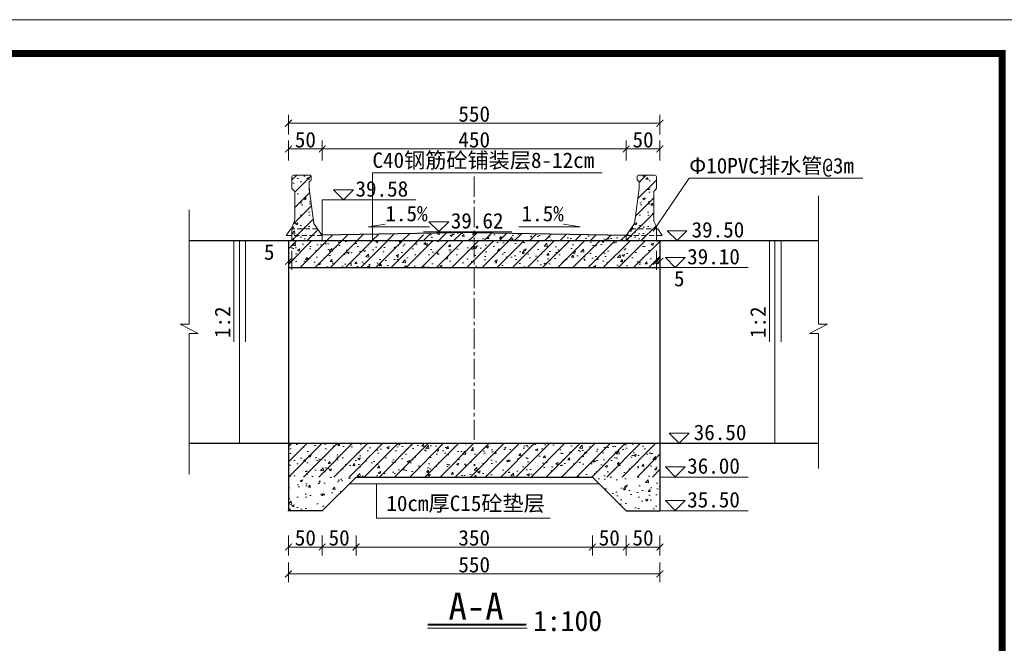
# Model space of a CAD drawing. Extents: x -27255 to 1448651, y 31034 to 8081248.
# Tile 69 of 198: x 583297 to 583442, y 3859949 to 3860041. Entities that reach past the tile are written whole.
import ezdxf

# ---------------------------------------------------------------- set-up
doc = ezdxf.new("R2010")
doc.units = 0
doc.header["$PDMODE"] = 32
doc.header["$PDSIZE"] = 0.2
doc.linetypes.add('CENTER2', pattern=[1.125, 0.75, -0.125, 0.125, -0.125])
doc.linetypes.add('HIDDEN', pattern=[0.375, 0.25, -0.125])
doc.layers.get('0').update_dxf_attribs({"linetype": 'CONTINUOUS'})
doc.layers.get('Defpoints').update_dxf_attribs({"linetype": 'CONTINUOUS'})
for name, color, linetype, lineweight in [('0.09标注线', 3, 'CONTINUOUS', 9), ('0.13填充', 8, 'CONTINUOUS', 9), ('0.13文字', 3, 'CONTINUOUS', 13), ('图框', 7, 'CONTINUOUS', 20), ('文字', 7, 'CONTINUOUS', 15), ('细实线', 3, 'CONTINUOUS', 20), ('虚线', 251, 'HIDDEN', 15), ('轮廓线', 1, 'CONTINUOUS', 30)]:
    doc.layers.add(name, color=color, linetype=linetype, lineweight=lineweight)
doc.styles.add('-仿宋_GB2312', font='FangSong_GB2312.ttf')
doc.dimstyles.new('zzzz STANDARD', dxfattribs={"dimtxt": 2.3, "dimasz": 1, "dimexe": 1.25, "dimexo": 1.5, "dimgap": 0.2, "dimtad": 1, "dimdec": 0, "dimlfac": 10, "dimzin": 0, "dimdsep": 46, "dimtxsty": '-仿宋_GB2312', "dimblk": 'ARCHTICK', "dimcen": 0.09, "dimadec": 0, "dimazin": 0, "dimtfac": 1, "dimtdec": 0, "dimtix": 1, "dimtmove": 2, "dimatfit": 3, "dimfxl": 1.7, "dimfxlon": 1, "dimtolj": 1, "dimtzin": 0, "dimlwd": 9, "dimlwe": 9, "dimarcsym": 0})

# ---------------------------------------------------------------- blocks, each defined once
blk = doc.blocks.new('_ARCHTICK')
at = {"color": 0, "linetype": 'ByBlock', "const_width": 0.15}
blk.add_lwpolyline([(-0.5, -0.5), (0.5, 0.5)], dxfattribs=at)
blk = doc.blocks.new('*D3092')
at = {"layer": '0.13文字', "color": 0, "linetype": 'Continuous', "lineweight": 9}
for p, q in [((583336.47, 3859960.94), (583336.47, 3859957.99)), ((583391.47, 3859960.94), (583391.47, 3859957.99)), ((583391.47, 3859959.24), (583336.47, 3859959.24))]:
    blk.add_line(p, q, dxfattribs=at)
at = {"layer": 'Defpoints', "color": 0, "linetype": 'Continuous', "lineweight": 13}
for p in [(583336.47, 3859968.58), (583391.47, 3859968.58), (583336.47, 3859959.24)]:
    blk.add_point(p, dxfattribs=at)
at = {"layer": '0.13文字', "color": 0, "linetype": 'Continuous', "lineweight": 9, "rotation": 180}
blk.add_blockref('_ARCHTICK', (583336.47, 3859959.24), dxfattribs=at)
at = {"layer": '0.13文字', "color": 0, "linetype": 'Continuous', "lineweight": 9}
blk.add_blockref('_ARCHTICK', (583391.47, 3859959.24), dxfattribs=at)
at = {"layer": '0.13文字', "color": 0, "linetype": 'Continuous', "lineweight": 13, "insert": (583363.97, 3859960.59), "char_height": 2.3, "attachment_point": 5, "style": '-仿宋_GB2312'}
blk.add_mtext('\\A1;550', dxfattribs=at)
blk = doc.blocks.new('*D3096')
at = {"layer": '0.13文字', "color": 0, "linetype": 'Continuous', "lineweight": 9}
for p, q in [((583336.47, 3860024.27), (583336.47, 3860027.22)), ((583391.47, 3860024.27), (583391.47, 3860027.22)), ((583391.47, 3860025.97), (583336.47, 3860025.97))]:
    blk.add_line(p, q, dxfattribs=at)
at = {"layer": 'Defpoints', "color": 0, "linetype": 'Continuous', "lineweight": 13}
for p in [(583336.47, 3860025.97), (583336.47, 3860008.58), (583391.47, 3860008.58)]:
    blk.add_point(p, dxfattribs=at)
at = {"layer": '0.13文字', "color": 0, "linetype": 'Continuous', "lineweight": 9, "rotation": 180}
blk.add_blockref('_ARCHTICK', (583336.47, 3860025.97), dxfattribs=at)
at = {"layer": '0.13文字', "color": 0, "linetype": 'Continuous', "lineweight": 9}
blk.add_blockref('_ARCHTICK', (583391.47, 3860025.97), dxfattribs=at)
at = {"layer": '0.13文字', "color": 0, "linetype": 'Continuous', "lineweight": 13, "insert": (583363.97, 3860027.32), "char_height": 2.3, "attachment_point": 5, "style": '-仿宋_GB2312'}
blk.add_mtext('\\A1;550', dxfattribs=at)
blk = doc.blocks.new('*D3097')
at = {"layer": '0.13文字', "color": 0, "linetype": 'Continuous', "lineweight": 9}
for p, q in [((583336.47, 3860007.08), (583336.47, 3860004.27)), ((583336.97, 3860007.08), (583336.97, 3860004.27)), ((583336.47, 3860005.52), (583336.97, 3860005.52))]:
    blk.add_line(p, q, dxfattribs=at)
at = {"layer": 'Defpoints', "color": 0, "linetype": 'Continuous', "lineweight": 13}
for p in [(583336.47, 3860008.58), (583336.97, 3860008.58), (583336.97, 3860005.52)]:
    blk.add_point(p, dxfattribs=at)
at = {"layer": '0.13文字', "color": 0, "linetype": 'Continuous', "lineweight": 9, "rotation": 180}
blk.add_blockref('_ARCHTICK', (583336.47, 3860005.52), dxfattribs=at)
at = {"layer": '0.13文字', "color": 0, "linetype": 'Continuous', "lineweight": 9}
blk.add_blockref('_ARCHTICK', (583336.97, 3860005.52), dxfattribs=at)
at = {"layer": '0.13文字', "color": 0, "linetype": 'Continuous', "lineweight": 13, "insert": (583333.62, 3860006.87), "char_height": 2.3, "attachment_point": 5, "style": '-仿宋_GB2312'}
blk.add_mtext('\\A1;5', dxfattribs=at)
blk = doc.blocks.new('*D3098')
at = {"layer": '0.13文字', "color": 0, "linetype": 'Continuous', "lineweight": 9}
for p, q in [((583390.97, 3860007.08), (583390.97, 3860004.27)), ((583391.47, 3860007.08), (583391.47, 3860004.27)), ((583391.47, 3860005.52), (583390.97, 3860005.52))]:
    blk.add_line(p, q, dxfattribs=at)
at = {"layer": 'Defpoints', "color": 0, "linetype": 'Continuous', "lineweight": 13}
for p in [(583390.97, 3860008.58), (583391.47, 3860008.58), (583390.97, 3860005.52)]:
    blk.add_point(p, dxfattribs=at)
at = {"layer": '0.13文字', "color": 0, "linetype": 'Continuous', "lineweight": 9, "rotation": 180}
blk.add_blockref('_ARCHTICK', (583390.97, 3860005.52), dxfattribs=at)
at = {"layer": '0.13文字', "color": 0, "linetype": 'Continuous', "lineweight": 9}
blk.add_blockref('_ARCHTICK', (583391.47, 3860005.52), dxfattribs=at)
at = {"layer": '0.13文字', "color": 0, "linetype": 'Continuous', "lineweight": 13, "insert": (583394.33, 3860002.95), "char_height": 2.3, "attachment_point": 5, "style": '-仿宋_GB2312'}
blk.add_mtext('\\A1;5', dxfattribs=at)
blk = doc.blocks.new('d4trtg')
at = {"lineweight": 0}
blk.add_line((653868.4, 3902577.3), (658071.2, 3902577.3), dxfattribs=at)
at = {"lineweight": 0, "const_width": 10}
blk.add_lwpolyline([(654118.6, 3902527.3), (658021.2, 3902527.3), (658021.2, 3899655.4), (654118.6, 3899655.4)], close=True, dxfattribs=at)

msp = doc.modelspace()

# ---------------------------------------------------------------- hatches: boundary and pattern name
at = {"layer": '0.13文字', "linetype": 'Continuous', "lineweight": 13}
h = msp.add_hatch(dxfattribs=at)
h.set_pattern_fill('AR-CONC', color=256, scale=0.02, style=0)
h.set_pattern_definition([(50, (583336.972, 3860010.3308), (3.6437, -0.3188), [0.381, -4.191]), (355, (583336.972, 3860010.3308), (-0.7049, 3.8211), [0.3048, -3.3528]), (100.45, (583337.2757, 3860010.3042), (2.9389, 3.5023), [0.3238, -3.5618]), (46.184, (583336.972, 3860011.3468), (5.4216, -0.8408), [0.5715, -6.2865]), (96.636, (583337.424, 3860011.2767), (4.748, 4.9485), [0.4857, -5.3427]), (351.18, (583336.972, 3860011.347), (4.748, 4.9485), [0.4572, -5.0292]), (21, (583337.48, 3860011.0928), (3.0323, -2.0453), [0.381, -4.191]), (326, (583337.48, 3860011.0928), (1.236, 3.6838), [0.3048, -3.3528]), (71.45, (583337.7327, 3860010.9223), (4.2683, 1.6385), [0.3238, -3.5618]), (37.5, (583336.972, 3860010.3308), (0.06177, 1.6911), [0, -3.31216, 0, -3.4036, 0, -3.3655]), (7.5, (583336.972, 3860010.3308), (1.3364, 2.0036), [0, -1.94056, 0, -3.23596, 0, -1.2827]), (327.5, (583335.8392, 3860010.3308), (2.71181, -0.11457), [0, -1.27, 0, -3.9624, 0, -5.2578]), (317.5, (583335.3312, 3860010.3308), (2.9626, 0.50853), [0, -1.651, 0, -2.63144, 0, -3.7338])])
h.paths.add_polyline_path([(583339.54203, 3860016.27502), (583339.54203, 3860017.27502), (583339.76002, 3860017.49301, 0.198912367), (583339.84203, 3860017.691), (583339.84203, 3860017.99502, 0.414213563), (583339.56203, 3860018.27502), (583337.24203, 3860018.27502, 0.414213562), (583336.99203, 3860018.02502), (583336.99203, 3860016.27502), (583337.39203, 3860015.87502), (583337.39203, 3860011.71716, -0.116433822), (583337.28646, 3860011.26994), (583337.0976, 3860010.89224, 0.073628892), (583336.97203, 3860010.44502), (583336.97203, 3860010.33077), (583340.77781, 3860010.33077), (583340.22203, 3860011.13109)])
h = msp.add_hatch(dxfattribs=at)
h.set_pattern_fill('ANSI31', color=256, scale=0.5, style=0)
h.set_pattern_definition([(45, (583336.972, 3860008.5811), (-1.12253, 1.12253), [])])
h.paths.add_polyline_path([(583339.54203, 3860016.27502), (583339.54203, 3860017.27502), (583339.76002, 3860017.49301, 0.198912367), (583339.84203, 3860017.691), (583339.84203, 3860017.97502), (583339.84203, 3860017.99502, 0.414213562), (583339.56203, 3860018.27502), (583337.24203, 3860018.27502, 0.414213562), (583336.99203, 3860018.02502), (583336.99203, 3860016.27502), (583337.39203, 3860015.87502), (583337.39203, 3860011.71716, -0.116433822), (583337.28646, 3860011.26994), (583337.0976, 3860010.89224, 0.073628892), (583336.97203, 3860010.44502), (583336.97203, 3860010.33077), (583340.77781, 3860010.33077), (583340.22203, 3860011.13109)])
h.paths.add_polyline_path([(583340.77781, 3860010.33077), (583336.97203, 3860010.33077), (583336.97203, 3860009.33077), (583341.47203, 3860009.33077), (583341.47203, 3860009.33109)])
h.paths.add_polyline_path([(583341.47203, 3860009.33077), (583336.97203, 3860009.33077), (583336.97203, 3860008.58109), (583341.47203, 3860008.58109)])
h = msp.add_hatch(dxfattribs=at)
h.set_pattern_fill('ANSI31', color=256, scale=0.5, style=0)
h.set_pattern_definition([(45, (583386.472, 3860008.5811), (-1.12253, 1.12253), [])])
h.paths.add_polyline_path([(583386.47203, 3860009.33077), (583386.47203, 3860008.58109), (583390.97203, 3860008.58109), (583390.97203, 3860009.33077)])
h.paths.add_polyline_path([(583390.97203, 3860009.33077), (583390.97203, 3860010.33077), (583387.16625, 3860010.33077), (583386.47203, 3860009.33109), (583386.47203, 3860009.33077)])
h.paths.add_polyline_path([(583390.55203, 3860015.87502), (583390.95203, 3860016.27502), (583390.95203, 3860018.02502, 0.414213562), (583390.70203, 3860018.27502), (583388.38203, 3860018.27502, 0.414213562), (583388.10203, 3860017.99502), (583388.10203, 3860017.97502), (583388.10203, 3860017.691, 0.198912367), (583388.18404, 3860017.49301), (583388.40203, 3860017.27502), (583388.40203, 3860016.27502), (583387.72203, 3860011.13109), (583387.16625, 3860010.33077), (583390.97203, 3860010.33077), (583390.97203, 3860010.44502, 0.073628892), (583390.84646, 3860010.89224), (583390.6576, 3860011.26994, -0.116433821), (583390.55203, 3860011.71716)])
h = msp.add_hatch(dxfattribs=at)
h.set_pattern_fill('AR-CONC', color=256, scale=0.02, style=0)
h.set_pattern_definition([(50, (583387.1663, 3860010.3308), (3.6437, -0.3188), [0.381, -4.191]), (355, (583387.1663, 3860010.3308), (-0.7049, 3.8211), [0.3048, -3.3528]), (100.45, (583387.47, 3860010.3042), (2.9389, 3.5023), [0.3238, -3.5618]), (46.184, (583387.1663, 3860011.3468), (5.4216, -0.8408), [0.5715, -6.2865]), (96.636, (583387.618, 3860011.2767), (4.748, 4.9485), [0.4857, -5.3427]), (351.18, (583387.166, 3860011.347), (4.748, 4.9485), [0.4572, -5.0292]), (21, (583387.6743, 3860011.0928), (3.0323, -2.0453), [0.381, -4.191]), (326, (583387.6743, 3860011.0928), (1.236, 3.6838), [0.3048, -3.3528]), (71.45, (583387.927, 3860010.9223), (4.2683, 1.6385), [0.3238, -3.5618]), (37.5, (583387.1663, 3860010.3308), (0.06177, 1.6911), [0, -3.31216, 0, -3.4036, 0, -3.3655]), (7.5, (583387.1663, 3860010.3308), (1.3364, 2.0036), [0, -1.94056, 0, -3.23596, 0, -1.2827]), (327.5, (583386.0334, 3860010.3308), (2.71181, -0.11457), [0, -1.27, 0, -3.9624, 0, -5.2578]), (317.5, (583385.5254, 3860010.3308), (2.9626, 0.50853), [0, -1.651, 0, -2.63144, 0, -3.7338])])
h.paths.add_polyline_path([(583390.55203, 3860015.87502), (583390.95203, 3860016.27502), (583390.95203, 3860018.02502, 0.414213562), (583390.70203, 3860018.27502), (583388.38203, 3860018.27502, 0.414213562), (583388.10203, 3860017.99502), (583388.10203, 3860017.97502), (583388.10203, 3860017.691, 0.198912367), (583388.18404, 3860017.49301), (583388.40203, 3860017.27502), (583388.40203, 3860016.27502), (583387.72203, 3860011.13109), (583387.16625, 3860010.33077), (583390.97203, 3860010.33077), (583390.97203, 3860010.44502, 0.073628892), (583390.84646, 3860010.89224), (583390.6576, 3860011.26994, -0.116433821), (583390.55203, 3860011.71716)])
h = msp.add_hatch(dxfattribs=at)
h.set_pattern_fill('AR-CONC', color=256, scale=0.02, style=0)
h.set_pattern_definition([(50, (583336.972, 3860008.581), (3.6437, -0.3188), [0.381, -4.191]), (355, (583336.972, 3860008.581), (-0.705, 3.821), [0.3048, -3.3528]), (100.45, (583337.2757, 3860008.5545), (2.9389, 3.5023), [0.3238, -3.5618]), (46.18, (583336.972, 3860009.597), (5.4216, -0.841), [0.5715, -6.2865]), (96.64, (583337.424, 3860009.527), (4.748, 4.9485), [0.4857, -5.3427]), (351.18, (583336.972, 3860009.597), (4.748, 4.9485), [0.4572, -5.0292]), (21, (583337.48, 3860009.343), (3.0323, -2.0453), [0.381, -4.191]), (326, (583337.48, 3860009.343), (1.236, 3.6838), [0.3048, -3.3528]), (71.45, (583337.7327, 3860009.1726), (4.2683, 1.6385), [0.3238, -3.5618]), (37.5, (583336.972, 3860008.5811), (0.06177, 1.6911), [0, -3.31216, 0, -3.4036, 0, -3.3655]), (7.5, (583336.972, 3860008.581), (1.3364, 2.0036), [0, -1.94056, 0, -3.23596, 0, -1.2827]), (327.5, (583335.8392, 3860008.5811), (2.7118, -0.11457), [0, -1.27, 0, -3.9624, 0, -5.2578]), (317.5, (583335.3312, 3860008.581), (2.9626, 0.5085), [0, -1.651, 0, -2.63144, 0, -3.7338])])
h.paths.add_polyline_path([(583336.97203, 3860009.33077), (583336.97203, 3860008.58109), (583341.47203, 3860008.58109), (583341.47203, 3860009.33077)])
h.paths.add_polyline_path([(583341.47203, 3860009.33077), (583341.47203, 3860009.33109), (583340.77781, 3860010.33077), (583336.97203, 3860010.33077), (583336.97203, 3860009.33077)])
h = msp.add_hatch(dxfattribs=at)
h.set_pattern_fill('ANSI31', color=256, scale=0.5, style=0)
h.set_pattern_definition([(45, (583326.4373, 3860008.5811), (-1.12253, 1.12253), [])])
h.paths.add_polyline_path([(583356.47203, 3860009.64796), (583341.43731, 3860009.38109), (583341.47203, 3860009.33109), (583341.47203, 3860008.58109), (583356.47203, 3860008.58109)])
h = msp.add_hatch(dxfattribs=at)
h.set_pattern_fill('ANSI31', color=256, scale=0.5, style=0)
h.set_pattern_definition([(45, (583356.472, 3860008.5811), (-1.12253, 1.12253), [])])
h.paths.add_polyline_path([(583363.24944, 3860009.76826), (583356.47203, 3860009.64796), (583356.47203, 3860008.58109), (583386.47203, 3860008.58109), (583386.47203, 3860009.33109), (583386.50675, 3860009.38109)])
h = msp.add_hatch(dxfattribs=at)
h.set_pattern_fill('AR-CONC', color=256, scale=0.02, style=0)
h.set_pattern_definition([(50, (583326.4373, 3860008.581), (3.6437, -0.31878), [0.381, -4.191]), (355, (583326.4373, 3860008.581), (-0.70486, 3.82113), [0.3048, -3.3528]), (100.451, (583326.741, 3860008.5545), (2.93885, 3.50233), [0.3238, -3.5618]), (46.184, (583326.4373, 3860009.597), (5.42158, -0.84085), [0.5715, -6.2865]), (96.636, (583326.889, 3860009.527), (4.7481, 4.9485), [0.4857, -5.3427]), (351.184, (583326.4373, 3860009.597), (4.7481, 4.9485), [0.4572, -5.0292]), (21, (583326.9453, 3860009.343), (3.0323, -2.04531), [0.381, -4.191]), (326, (583326.9453, 3860009.343), (1.23604, 3.68376), [0.3048, -3.3528]), (71.4514, (583327.198, 3860009.1726), (4.26833, 1.63846), [0.3238, -3.5618]), (37.5, (583326.4373, 3860008.5811), (0.061772, 1.6911), [0, -3.31216, 0, -3.4036, 0, -3.3655]), (7.5, (583326.4373, 3860008.581), (1.336393, 2.00361), [0, -1.94056, 0, -3.23596, 0, -1.2827]), (327.5, (583325.3045, 3860008.5811), (2.711812, -0.114575), [0, -1.27, 0, -3.9624, 0, -5.2578]), (317.5, (583324.7965, 3860008.581), (2.96258, 0.50853), [0, -1.651, 0, -2.63144, 0, -3.7338])])
h.paths.add_polyline_path([(583363.24944, 3860009.76826), (583356.47203, 3860009.64796), (583356.47203, 3860008.58109), (583386.47203, 3860008.58109), (583386.47203, 3860009.33109), (583386.50675, 3860009.38109)])
h = msp.add_hatch(dxfattribs=at)
h.set_pattern_fill('AR-CONC', color=256, scale=0.02, style=0)
h.set_pattern_definition([(50, (583386.472, 3860009.3308), (3.6437, -0.3188), [0.381, -4.191]), (355, (583386.472, 3860009.3308), (-0.705, 3.821), [0.3048, -3.3528]), (100.45, (583386.7757, 3860009.3042), (2.9389, 3.5023), [0.3238, -3.5618]), (46.18, (583386.472, 3860010.3468), (5.4216, -0.841), [0.5715, -6.2865]), (96.64, (583386.924, 3860010.2767), (4.748, 4.9485), [0.4857, -5.3427]), (351.18, (583386.472, 3860010.347), (4.748, 4.9485), [0.4572, -5.0292]), (21, (583386.98, 3860010.0928), (3.0323, -2.0453), [0.381, -4.191]), (326, (583386.98, 3860010.0928), (1.236, 3.6838), [0.3048, -3.3528]), (71.45, (583387.2327, 3860009.9223), (4.2683, 1.6385), [0.3238, -3.5618]), (37.5, (583386.472, 3860009.3308), (0.06177, 1.6911), [0, -3.31216, 0, -3.4036, 0, -3.3655]), (7.5, (583386.472, 3860009.3308), (1.3364, 2.0036), [0, -1.94056, 0, -3.23596, 0, -1.2827]), (327.5, (583385.3392, 3860009.3308), (2.7118, -0.11457), [0, -1.27, 0, -3.9624, 0, -5.2578]), (317.5, (583384.8312, 3860009.3308), (2.9626, 0.5085), [0, -1.651, 0, -2.63144, 0, -3.7338])])
h.paths.add_polyline_path([(583387.16625, 3860010.33077), (583386.47203, 3860009.33109), (583386.47203, 3860009.33077), (583390.97203, 3860009.33077), (583390.97203, 3860010.33077)])
h = msp.add_hatch(dxfattribs=at)
h.set_pattern_fill('AR-CONC', color=256, scale=0.02, style=0)
h.set_pattern_definition([(50, (583321.472, 3860003.5795), (3.64369, -0.31878), [0.381, -4.191]), (355, (583321.472, 3860003.5795), (-0.70486, 3.82113), [0.3048, -3.3528]), (100.451, (583321.7757, 3860003.553), (2.93885, 3.50233), [0.3238, -3.5618]), (46.184, (583321.472, 3860004.5955), (5.42158, -0.84085), [0.5715, -6.2865]), (96.636, (583321.924, 3860004.5255), (4.7481, 4.9485), [0.4857, -5.3427]), (351.184, (583321.472, 3860004.5955), (4.7481, 4.9485), [0.4572, -5.0292]), (21, (583321.98, 3860004.3415), (3.0323, -2.04531), [0.381, -4.191]), (326, (583321.98, 3860004.3415), (1.23604, 3.68376), [0.3048, -3.3528]), (71.4514, (583322.2327, 3860004.171), (4.26833, 1.63846), [0.3238, -3.5618]), (37.5, (583321.472, 3860003.5795), (0.061772, 1.6911), [0, -3.31216, 0, -3.4036, 0, -3.3655]), (7.5, (583321.472, 3860003.5795), (1.336393, 2.00361), [0, -1.94056, 0, -3.23596, 0, -1.2827]), (327.5, (583320.3392, 3860003.5795), (2.711812, -0.114575), [0, -1.27, 0, -3.9624, 0, -5.2578]), (317.5, (583319.8312, 3860003.5795), (2.96258, 0.50853), [0, -1.651, 0, -2.63144, 0, -3.7338])])
h.paths.add_polyline_path([(583336.47203, 3860008.58109), (583336.47203, 3860004.57955), (583391.47203, 3860004.57955), (583391.47203, 3860008.58109)])
h = msp.add_hatch(dxfattribs=at)
h.set_pattern_fill('ANSI31', color=256, scale=0.5, style=0)
h.set_pattern_definition([(45, (583321.472, 3860003.5795), (-1.122532, 1.122532), [])])
h.paths.add_polyline_path([(583336.47203, 3860008.58109), (583336.47203, 3860004.57955), (583391.47203, 3860004.57955), (583391.47203, 3860008.58109)])
h = msp.add_hatch(dxfattribs=at)
h.set_pattern_fill('AR-CONC', color=256, scale=0.02, style=0)
h.set_pattern_definition([(50, (583386.472, 3860008.581), (3.6437, -0.3188), [0.381, -4.191]), (355, (583386.472, 3860008.581), (-0.705, 3.821), [0.3048, -3.3528]), (100.45, (583386.7757, 3860008.5545), (2.9389, 3.5023), [0.3238, -3.5618]), (46.18, (583386.472, 3860009.597), (5.4216, -0.841), [0.5715, -6.2865]), (96.64, (583386.924, 3860009.527), (4.748, 4.9485), [0.4857, -5.3427]), (351.18, (583386.472, 3860009.597), (4.748, 4.9485), [0.4572, -5.0292]), (21, (583386.98, 3860009.343), (3.0323, -2.0453), [0.381, -4.191]), (326, (583386.98, 3860009.343), (1.236, 3.6838), [0.3048, -3.3528]), (71.45, (583387.2327, 3860009.1726), (4.2683, 1.6385), [0.3238, -3.5618]), (37.5, (583386.472, 3860008.5811), (0.06177, 1.6911), [0, -3.31216, 0, -3.4036, 0, -3.3655]), (7.5, (583386.472, 3860008.581), (1.3364, 2.0036), [0, -1.94056, 0, -3.23596, 0, -1.2827]), (327.5, (583385.3392, 3860008.5811), (2.7118, -0.11457), [0, -1.27, 0, -3.9624, 0, -5.2578]), (317.5, (583384.8312, 3860008.581), (2.9626, 0.5085), [0, -1.651, 0, -2.63144, 0, -3.7338])])
h.paths.add_polyline_path([(583390.97203, 3860009.33077), (583386.47203, 3860009.33077), (583386.47203, 3860008.58109), (583390.97203, 3860008.58109)])
at = {"layer": '0.13文字', "lineweight": 13}
h = msp.add_hatch(dxfattribs=at)
h.set_pattern_fill('AR-CONC', color=256, scale=0.02, style=0)
h.set_pattern_definition([(50, (583336.472, 3859968.581), (3.6437, -0.31878), [0.381, -4.191]), (355, (583336.472, 3859968.581), (-0.70486, 3.82113), [0.3048, -3.3528]), (100.451, (583336.7757, 3859968.5545), (2.93885, 3.50233), [0.3238, -3.5618]), (46.184, (583336.472, 3859969.597), (5.42158, -0.84085), [0.5715, -6.2865]), (96.636, (583336.924, 3859969.527), (4.7481, 4.9485), [0.4857, -5.3427]), (351.184, (583336.472, 3859969.597), (4.7481, 4.9485), [0.4572, -5.0292]), (21, (583336.98, 3859969.343), (3.0323, -2.04531), [0.381, -4.191]), (326, (583336.98, 3859969.343), (1.23604, 3.68376), [0.3048, -3.3528]), (71.4514, (583337.2327, 3859969.1726), (4.26833, 1.63846), [0.3238, -3.5618]), (37.5, (583336.472, 3859968.5811), (0.061772, 1.6911), [0, -3.31216, 0, -3.4036, 0, -3.3655]), (7.5, (583336.472, 3859968.581), (1.336393, 2.00361), [0, -1.94056, 0, -3.23596, 0, -1.2827]), (327.5, (583335.3392, 3859968.5811), (2.711812, -0.114575), [0, -1.27, 0, -3.9624, 0, -5.2578]), (317.5, (583334.8312, 3859968.581), (2.96258, 0.50853), [0, -1.651, 0, -2.63144, 0, -3.7338])])
h.paths.add_polyline_path([(583363.97203, 3859978.58107), (583336.47203, 3859978.58107), (583336.47203, 3859973.58107), (583363.97203, 3859973.58107)])
h.paths.add_polyline_path([(583346.47203, 3859973.58107), (583336.47203, 3859973.58107), (583336.47203, 3859968.58107), (583341.47203, 3859968.58107)])
h.paths.add_polyline_path([(583391.47203, 3859973.58107), (583381.47203, 3859973.58107), (583386.47203, 3859968.58107), (583391.47203, 3859968.58107)])
at = {"layer": '0.13文字', "linetype": 'Continuous', "lineweight": 13}
h = msp.add_hatch(dxfattribs=at)
h.set_pattern_fill('ANSI31', color=256, scale=0.5, style=0)
h.set_pattern_definition([(45, (583336.472, 3859973.581), (-1.12253, 1.12253), [])])
h.paths.add_polyline_path([(583363.97203, 3859978.58107), (583363.97203, 3859973.58107), (583391.47203, 3859973.58107), (583391.47203, 3859978.58107)])
h.paths.add_polyline_path([(583336.47203, 3859978.58107), (583336.47203, 3859973.58107), (583363.97203, 3859973.58107), (583363.97203, 3859978.58107)])
at = {"layer": '0.13文字', "lineweight": 13}
h = msp.add_hatch(dxfattribs=at)
h.set_pattern_fill('AR-CONC', color=256, scale=0.02, style=0)
h.set_pattern_definition([(50, (583363.972, 3859973.581), (3.6437, -0.31878), [0.381, -4.191]), (355, (583363.972, 3859973.581), (-0.70486, 3.82113), [0.3048, -3.3528]), (100.451, (583364.2757, 3859973.5545), (2.93885, 3.50233), [0.3238, -3.5618]), (46.184, (583363.972, 3859974.597), (5.4216, -0.84085), [0.5715, -6.2865]), (96.636, (583364.424, 3859974.527), (4.7481, 4.9485), [0.4857, -5.3427]), (351.184, (583363.972, 3859974.597), (4.7481, 4.9485), [0.4572, -5.0292]), (21, (583364.48, 3859974.343), (3.0323, -2.0453), [0.381, -4.191]), (326, (583364.48, 3859974.343), (1.23604, 3.68376), [0.3048, -3.3528]), (71.451, (583364.7327, 3859974.1726), (4.26833, 1.63846), [0.3238, -3.5618]), (37.5, (583363.972, 3859973.5811), (0.06177, 1.6911), [0, -3.31216, 0, -3.4036, 0, -3.3655]), (7.5, (583363.972, 3859973.581), (1.33639, 2.00361), [0, -1.94056, 0, -3.23596, 0, -1.2827]), (327.5, (583362.8392, 3859973.5811), (2.71181, -0.114575), [0, -1.27, 0, -3.9624, 0, -5.2578]), (317.5, (583362.3312, 3859973.581), (2.96258, 0.50853), [0, -1.651, 0, -2.63144, 0, -3.7338])])
h.paths.add_polyline_path([(583391.47203, 3859978.58107), (583363.97203, 3859978.58107), (583363.97203, 3859973.58107), (583391.47203, 3859973.58107)])

# ---------------------------------------------------------------- linework, layer by layer
at = {"color": 0, "lineweight": 15}
for p, q in [((583337.24203, 3860018.27502), (583339.56203, 3860018.27502)), ((583390.70203, 3860018.27502), (583388.38203, 3860018.27502)), ((583336.99203, 3860016.27502), (583336.99203, 3860018.02502)), ((583339.54203, 3860017.27502), (583339.76002, 3860017.49301)), ((583339.54203, 3860016.27502), (583339.54203, 3860017.27502)), ((583339.84203, 3860017.97502), (583339.84203, 3860017.99502)), ((583339.84203, 3860017.691), (583339.84203, 3860017.97502)), ((583388.10203, 3860017.97502), (583388.10203, 3860017.99502)), ((583388.10203, 3860017.691), (583388.10203, 3860017.97502)), ((583388.40203, 3860017.27502), (583388.18404, 3860017.49301)), ((583388.40203, 3860016.27502), (583388.40203, 3860017.27502)), ((583390.95203, 3860016.27502), (583390.95203, 3860018.02502)), ((583337.39203, 3860015.87502), (583336.99203, 3860016.27502)), ((583337.39203, 3860011.71716), (583337.39203, 3860015.87502)), ((583340.22203, 3860011.13109), (583339.54203, 3860016.27502)), ((583387.72203, 3860011.13109), (583388.40203, 3860016.27502)), ((583390.55203, 3860015.87502), (583390.95203, 3860016.27502)), ((583390.55203, 3860011.71716), (583390.55203, 3860015.87502)), ((583337.0976, 3860010.89224), (583337.28646, 3860011.26994)), ((583341.47203, 3860009.33109), (583340.22203, 3860011.13109)), ((583386.47203, 3860009.33109), (583387.72203, 3860011.13109)), ((583390.84646, 3860010.89224), (583390.6576, 3860011.26994)), ((583336.97203, 3860008.58109), (583336.97203, 3860010.44502)), ((583390.97203, 3860008.58109), (583390.97203, 3860010.44502)), ((583341.47203, 3860008.58109), (583341.47203, 3860009.33109)), ((583386.47203, 3860008.58109), (583386.47203, 3860009.33109))]:
    msp.add_line(p, q, dxfattribs=at)
at = {"lineweight": 15}
for p, q in [((583336.79811, 3860010.33077), (583336.12767, 3860009.33077)), ((583391.14595, 3860010.33077), (583391.81639, 3860009.33077)), ((583336.97203, 3860009.33077), (583336.12767, 3860009.33077)), ((583341.47203, 3860008.58109), (583336.97203, 3860008.58109)), ((583386.47203, 3860008.58109), (583390.97203, 3860008.58109)), ((583390.97203, 3860009.33077), (583391.81639, 3860009.33077))]:
    msp.add_line(p, q, dxfattribs=at)
at = {"color": 0, "lineweight": 15}
for centre, radius, start, end in [((583337.24203, 3860018.02502), 0.25, 90, 180), ((583339.56203, 3860017.99502), 0.28, 0, 90), ((583388.38203, 3860017.99502), 0.28, 90, 180), ((583390.70203, 3860018.02502), 0.25, 0, 90), ((583339.56203, 3860017.691), 0.28, 315, 0), ((583388.38203, 3860017.691), 0.28, 180, 225), ((583336.39203, 3860011.71716), 1, 333.4349489, 0), ((583391.55203, 3860011.71716), 1, 180, 206.5650511), ((583338.54506, 3860010.24457), 1.58575, 155.8937724, 172.7378766), ((583389.399, 3860010.24457), 1.58575, 7.2621234, 24.1062276)]:
    msp.add_arc(centre, radius, start, end, dxfattribs=at)
at = {"layer": '0.09标注线', "color": 7}
for p, q in [((583343.16253, 3860016.1005), (583344.63197, 3860014.63106)), ((583343.16253, 3860016.1005), (583346.10141, 3860016.1005)), ((583344.63197, 3860014.63106), (583346.10141, 3860016.1005)), ((583414.95262, 3860015.19424), (583414.95264, 3859996.20896)), ((583414.95262, 3860015.19424), (583414.95264, 3859996.20896)), ((583321.75138, 3860013.13002), (583321.75137, 3859996.20896)), ((583321.75138, 3860013.13002), (583321.75137, 3859996.20896)), ((583357.2747, 3860011.38081), (583358.74414, 3860009.91137)), ((583357.2747, 3860011.38081), (583360.21358, 3860011.38081)), ((583358.74414, 3860009.91137), (583360.21358, 3860011.38081)), ((583356.47203, 3860009.88109), (583369.52251, 3860009.88109)), ((583392.53089, 3860010.05053), (583394.00033, 3860008.58109)), ((583392.53089, 3860010.05053), (583395.46977, 3860010.05053)), ((583392.53089, 3860010.05053), (583394.00033, 3860008.58109)), ((583392.53089, 3860010.05053), (583395.46977, 3860010.05053)), ((583394.00033, 3860008.58109), (583395.46977, 3860010.05053)), ((583394.00033, 3860008.58109), (583395.46977, 3860010.05053)), ((583392.2747, 3860006.07927), (583393.74414, 3860004.60983)), ((583392.2747, 3860006.07927), (583395.21358, 3860006.07927)), ((583393.74414, 3860004.60983), (583395.21358, 3860006.07927)), ((583391.47203, 3860004.57955), (583404.52251, 3860004.57955)), ((583321.75137, 3859996.20896), (583320.41803, 3859996.20896)), ((583320.41803, 3859996.20896), (583323.0847, 3859994.81125)), ((583321.75137, 3859996.20896), (583320.41803, 3859996.20896)), ((583320.41803, 3859996.20896), (583323.0847, 3859994.81125)), ((583416.28597, 3859996.20896), (583413.6193, 3859994.81125)), ((583416.28597, 3859996.20896), (583413.6193, 3859994.81125)), ((583414.95264, 3859996.20896), (583416.28597, 3859996.20896)), ((583414.95264, 3859996.20896), (583416.28597, 3859996.20896)), ((583321.75137, 3859973.99376), (583321.75137, 3859994.81125)), ((583321.75137, 3859994.81125), (583323.0847, 3859994.81125)), ((583321.75137, 3859973.99376), (583321.75137, 3859994.81125)), ((583321.75137, 3859994.81125), (583323.0847, 3859994.81125)), ((583414.95264, 3859994.81125), (583413.6193, 3859994.81125)), ((583414.95264, 3859994.81125), (583413.6193, 3859994.81125)), ((583414.95263, 3859974.86095), (583414.95264, 3859994.81125)), ((583414.95263, 3859974.86095), (583414.95264, 3859994.81125)), ((583392.85212, 3859980.05051), (583394.32156, 3859978.58107)), ((583392.85212, 3859980.05051), (583395.791, 3859980.05051)), ((583392.85212, 3859980.05051), (583394.32156, 3859978.58107)), ((583392.85212, 3859980.05051), (583395.791, 3859980.05051)), ((583394.32156, 3859978.58107), (583395.791, 3859980.05051)), ((583394.32156, 3859978.58107), (583395.791, 3859980.05051)), ((583392.2747, 3859975.08079), (583393.74414, 3859973.61135)), ((583392.2747, 3859975.08079), (583395.21358, 3859975.08079)), ((583393.74414, 3859973.61135), (583395.21358, 3859975.08079)), ((583391.47203, 3859973.58107), (583404.52251, 3859973.58107)), ((583392.2747, 3859970.08079), (583393.74414, 3859968.61135)), ((583392.2747, 3859970.08079), (583395.21358, 3859970.08079)), ((583393.74414, 3859968.61135), (583395.21358, 3859970.08079)), ((583391.47203, 3859968.58107), (583404.52251, 3859968.58107))]:
    msp.add_line(p, q, dxfattribs=at)
at = {"layer": '0.13填充', "color": 7, "ltscale": 0.005}
msp.add_line((583357.07077, 3859951.20915), (583371.80148, 3859951.20915), dxfattribs=at)
at = {"layer": '0.13填充', "color": 7, "lineweight": 40, "ltscale": 0.005}
msp.add_line((583357.12664, 3859951.73908), (583371.66713, 3859951.73908), dxfattribs=at)
at = {"layer": '0.13文字', "linetype": 'Continuous', "lineweight": 13}
for p, q in [((583348.9035, 3860018.62943), (583382.91044, 3860018.62943)), ((583348.9035, 3860018.62943), (583348.9035, 3860008.58109)), ((583395.81064, 3860017.81718), (583390.46512, 3860009.96538)), ((583395.81064, 3860017.81718), (583421.52982, 3860017.81718)), ((583341.47203, 3860009.33109), (583341.47203, 3860014.60078)), ((583341.47203, 3860014.60078), (583355.35064, 3860014.60078)), ((583382.47203, 3859972.58107), (583345.47203, 3859972.58107)), ((583349.51976, 3859967.51373), (583349.51976, 3859972.58107)), ((583349.51976, 3859967.51373), (583375.21098, 3859967.51373))]:
    msp.add_line(p, q, dxfattribs=at)
at = {"layer": '细实线', "color": 7, "linetype": 'CENTER2', "lineweight": 13, "ltscale": 4}
msp.add_line((583363.97203, 3860018.06647), (583363.97203, 3859978.58107), dxfattribs=at)
at = {"layer": '细实线', "color": 7, "lineweight": 13}
for p, q in [((583350.77225, 3860011.04171), (583348.30041, 3860010.61503)), ((583377.17181, 3860011.04171), (583379.64365, 3860010.61503)), ((583348.30041, 3860010.61503), (583357.36489, 3860010.61503)), ((583379.64365, 3860010.61503), (583370.57917, 3860010.61503)), ((583328.38321, 3860008.58109), (583328.38321, 3859993.58108)), ((583329.20212, 3860008.58109), (583329.20212, 3859978.58107)), ((583330.11165, 3860008.58109), (583330.11165, 3859993.58108)), ((583407.68041, 3860008.58109), (583407.68041, 3859993.58108)), ((583408.49932, 3860008.58109), (583408.49932, 3859978.58107)), ((583409.40885, 3860008.58109), (583409.40885, 3859993.58108))]:
    msp.add_line(p, q, dxfattribs=at)
at = {"layer": '虚线', "lineweight": 15, "ltscale": 3}
for p, q in [((583340.77781, 3860010.33077), (583336.79811, 3860010.33077)), ((583387.16625, 3860010.33077), (583391.14595, 3860010.33077)), ((583341.45655, 3860009.33077), (583336.97203, 3860009.33077)), ((583386.48751, 3860009.33077), (583390.97203, 3860009.33077))]:
    msp.add_line(p, q, dxfattribs=at)
at = {"layer": '轮廓线', "color": 7, "lineweight": 30}
for p, q in [((583363.97203, 3860009.78109), (583341.43731, 3860009.38109)), ((583363.97203, 3860009.78109), (583386.50675, 3860009.38109)), ((583321.75138, 3860008.58109), (583414.95262, 3860008.58109)), ((583336.47203, 3860008.58109), (583336.47203, 3859968.58107)), ((583391.47203, 3860008.58109), (583391.47203, 3859968.58107)), ((583336.47203, 3860004.57955), (583391.47203, 3860004.57955)), ((583321.75137, 3859978.58107), (583414.95263, 3859978.58107)), ((583341.47203, 3859968.58107), (583346.47203, 3859973.58107)), ((583346.47203, 3859973.58107), (583341.47203, 3859968.58107)), ((583346.47203, 3859973.58107), (583381.47203, 3859973.58107)), ((583386.47203, 3859968.58107), (583381.47203, 3859973.58107)), ((583381.47203, 3859973.58107), (583386.47203, 3859968.58107)), ((583341.47203, 3859968.58107), (583336.47203, 3859968.58107)), ((583386.47203, 3859968.58107), (583391.47203, 3859968.58107))]:
    msp.add_line(p, q, dxfattribs=at)

# ---------------------------------------------------------------- block references
at = {"layer": '图框', "xscale": 0.09999999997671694, "yscale": 0.1000000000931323, "zscale": 0.1}
msp.add_blockref('d4trtg', (517640.02969, 3469783.55803), dxfattribs=at)

# ---------------------------------------------------------------- texts
at = {"layer": '0.09标注线', "color": 7, "char_height": 2.296, "width": 15.6807882, "attachment_point": 3, "style": '-仿宋_GB2312'}
for s, insert in [('39.58', (583354.19887, 3860017.39187)), ('39.62', (583368.31104, 3860012.67218)), ('39.50', (583403.96136, 3860011.3419)), ('39.10', (583403.31104, 3860007.37064)), ('36.50', (583404.28258, 3859981.34189)), ('36.00', (583403.31104, 3859976.37217)), ('35.50', (583403.31104, 3859971.37217))]:
    msp.add_mtext(s, dxfattribs=dict(at, insert=insert))
at = {"layer": '0.09标注线', "color": 7, "char_height": 2.296, "width": 15.6807882, "attachment_point": 1, "rotation": 90, "style": '-仿宋_GB2312'}
for insert in [(583325.54843, 3859994.14625), (583404.84563, 3859994.14625)]:
    msp.add_mtext('1:2', dxfattribs=dict(at, insert=insert))
at = {"layer": '0.13文字', "linetype": 'Continuous', "lineweight": 13, "char_height": 2.296, "attachment_point": 1, "style": '-仿宋_GB2312'}
for s, insert, width in [('C40钢筋砼铺装层8-12cm', (583348.9035, 3860021.63756), 35.6430563), ('Φ10PVC排水管@3m', (583395.81064, 3860020.8253), 35.6430563), ('10cm厚C15砼垫层', (583350.96381, 3859970.83435), 23.4615606)]:
    msp.add_mtext(s, dxfattribs=dict(at, insert=insert, width=width))
at = {"layer": '文字', "color": 7, "attachment_point": 1, "style": '-仿宋_GB2312'}
for s, insert, char_height, width in [('A-A', (583360.16497, 3859956.47576), 4, 38.0137182), ('1:100', (583372.69702, 3859953.78701), 3, 10.2895474)]:
    msp.add_mtext(s, dxfattribs=dict(at, insert=insert, char_height=char_height, width=width))
at = {"layer": '细实线', "color": 7, "lineweight": 13, "char_height": 2.3, "width": 19.0909464, "attachment_point": 9, "style": '-仿宋_GB2312'}
for insert in [(583357.07213, 3860011.40517), (583377.23951, 3860011.40517)]:
    msp.add_mtext('1.5%', dxfattribs=dict(at, insert=insert))

# ---------------------------------------------------------------- dimensions: what is measured, and where the dimension line sits
at = {"layer": '0.13文字', "linetype": 'Continuous', "lineweight": 13}
for base, p1, p2, picture, middle in [((583336.47203, 3860025.97212), (583391.47203, 3860008.58109), (583336.47203, 3860008.58109), '*D3096', (583363.97203, 3860027.32212)), ((583336.47203, 3859959.23809), (583391.47203, 3859968.58107), (583336.47203, 3859968.58107), '*D3092', (583363.97203, 3859960.58809))]:
    dim = msp.add_linear_dim(base=base, p1=p1, p2=p2, dimstyle='zzzz STANDARD', dxfattribs=at)
    dim.commit()
    dim.dimension.update_dxf_attribs({"geometry": picture, "text_midpoint": middle})
for base, p1, p2 in [((583341.47203, 3860022.15454), (583336.47203, 3860008.58109), (583341.47203, 3860008.58109)), ((583386.47203, 3860022.15454), (583341.47203, 3860008.58109), (583386.47203, 3860008.58109)), ((583391.47203, 3860022.15454), (583386.47203, 3860008.58109), (583391.47203, 3860008.58109)), ((583346.47203, 3859963.21554), (583341.47203, 3859968.58107), (583346.47203, 3859973.58107)), ((583381.47203, 3859963.21554), (583346.47203, 3859973.58107), (583381.47203, 3859973.58107)), ((583386.47203, 3859963.21554), (583381.47203, 3859973.58107), (583386.47203, 3859968.58107)), ((583341.47203, 3859963.21554), (583336.47203, 3859968.58107), (583341.47203, 3859968.58107)), ((583391.47203, 3859963.21554), (583386.47203, 3859968.58107), (583391.47203, 3859968.58107))]:
    msp.add_linear_dim(base=base, p1=p1, p2=p2, dimstyle='zzzz STANDARD', dxfattribs=at).render()
dim = msp.add_linear_dim(base=(583336.97203, 3860005.52295), p1=(583336.47203, 3860008.58109), p2=(583336.97203, 3860008.58109), dimstyle='zzzz STANDARD', dxfattribs=at)
dim.commit()
dim.dimension.update_dxf_attribs({"geometry": '*D3097', "text_midpoint": (583333.61836, 3860006.87295), "dimtype": 160})
dim = msp.add_linear_dim(base=(583390.97203, 3860005.52295), p1=(583391.47203, 3860008.58109), p2=(583390.97203, 3860008.58109), angle=180, dimstyle='zzzz STANDARD', dxfattribs=at)
dim.commit()
dim.dimension.update_dxf_attribs({"geometry": '*D3098', "text_midpoint": (583394.3257, 3860002.95017), "dimtype": 160})

doc.saveas('drawing.dxf')
